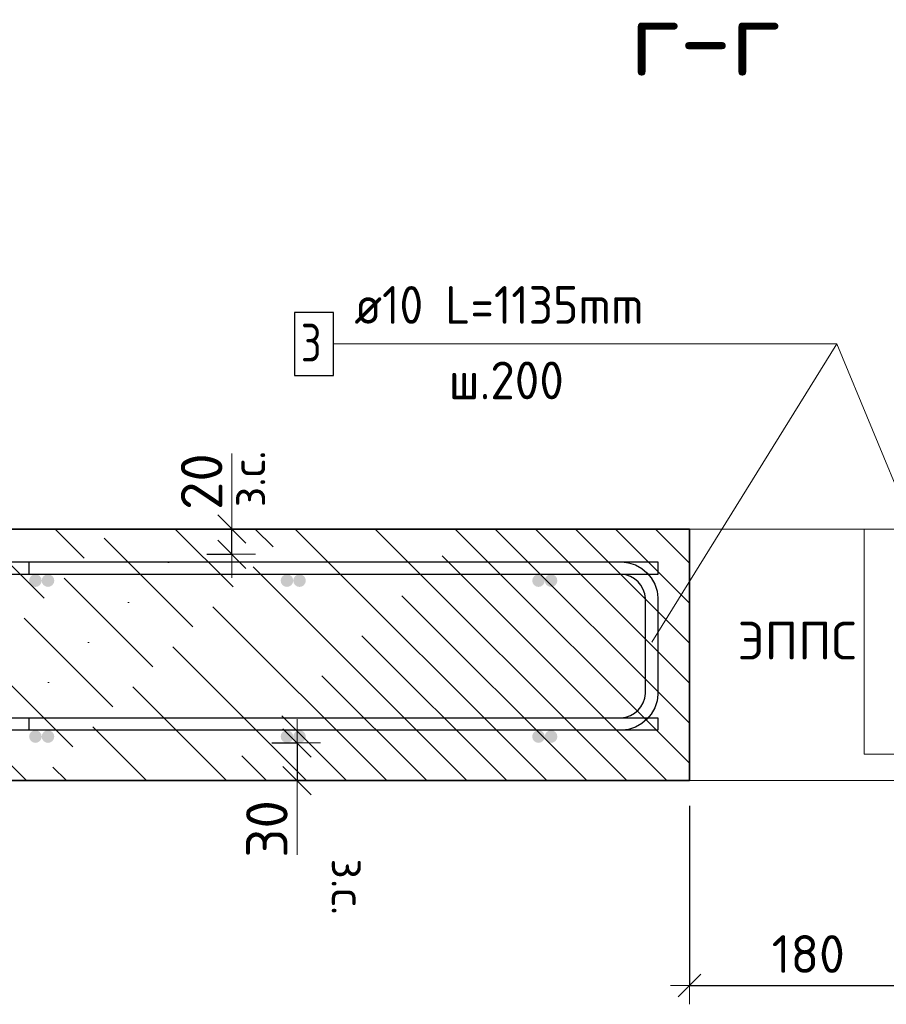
# Model space of a CAD drawing. Header units: metres. Extents: x -38 to 93, y -15 to 21.
# Tile 111 of 152: x 87.754 to 88.443, y -4.474 to -3.691. Entities that reach past the tile are written whole.
import ezdxf

# ---------------------------------------------------------------- set-up
doc = ezdxf.new("R2010")
doc.units = ezdxf.units.M
doc.header["$PDMODE"] = 65
for name, color, linetype, lineweight in [('XR$4$Арм. стержнями верхней зоны', 180, 'Continuous', 35), ('XR$4$Арм. стержнями нижней зоны', 180, 'Continuous', 35), ('XR$4$Арм.стержн. Арматура края', 96, 'Continuous', 35), ('XR$4$ВК__отв в полу 1-2 эт', 220, 'Continuous', 25), ('XR$4$Размерная линия (1)', 7, 'Continuous', 13), ('XR$4$Размерная линия_ общее', 7, 'Continuous', 13), ('XR$6$Арм. стержнями верхней зоны', 180, 'Continuous', 35), ('XR$6$Арм. стержнями нижней зоны', 180, 'Continuous', 35), ('XR$6$Арм.стержн. Арматура края', 96, 'Continuous', 35), ('XR$6$ВК__отв в полу 1-2 эт', 220, 'Continuous', 25), ('XR$6$Размерная линия (1)', 7, 'Continuous', 13), ('XR$6$Размерная линия_ общее', 7, 'Continuous', 13)]:
    doc.layers.add(name, color=color, linetype=linetype, lineweight=lineweight)
doc.styles.add('ISOCPEUR', font='txt')
doc.dimstyles.new('DIMSTYLE_16', dxfattribs={"dimtxt": 0.03, "dimasz": 0.03, "dimexe": 0, "dimexo": 0, "dimgap": 0.015, "dimtad": 2, "dimdec": 0, "dimlfac": 1000, "dimrnd": 5, "dimzin": 12, "dimdsep": 46, "dimtxsty": 'ISOCPEUR', "dimblk1": 'ALL_ML_STRICH', "dimblk2": 'ALL_ML_STRICH', "dimsah": 1, "dimcen": 0, "dimclrd": 7, "dimclre": 256, "dimclrt": 7, "dimadec": 0, "dimazin": 0, "dimtfac": 1, "dimtdec": 0, "dimtix": 1, "dimtmove": 2, "dimatfit": 3, "dimfxl": 0, "dimtzin": 0, "dimlwd": 0, "dimlwe": -3, "dimarcsym": 0})
doc.dimstyles.new('DIMSTYLE_18', dxfattribs={"dimtxt": 0.033, "dimasz": 0.0375, "dimexe": 0, "dimexo": 0, "dimgap": 0.0165, "dimtad": 2, "dimdec": 0, "dimlfac": 1000, "dimrnd": 1, "dimzin": 12, "dimdsep": 46, "dimtxsty": 'ISOCPEUR', "dimblk1": 'ALL_ML_STRICH', "dimblk2": 'ALL_ML_STRICH', "dimsah": 1, "dimcen": 0, "dimclrd": 7, "dimclre": 256, "dimclrt": 7, "dimadec": 0, "dimazin": 0, "dimtfac": 1, "dimtdec": 0, "dimtix": 1, "dimtmove": 2, "dimatfit": 3, "dimfxl": 0, "dimtvp": 1.2, "dimtzin": 0, "dimlwd": 0, "dimlwe": -3, "dimarcsym": 0})
pattern_1 = [(0, (0.45, 0.45), (0.225, 0.225), [0.225, -0.225]), (90, (0.45, 0.45), (-0.225, 0.225), [0.225, -0.225])]
pattern_2 = [(135, (0, 0), (-0.031819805, -0.031819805), [0.4, -0.05, 0, -0.05]), (135, (-0.01591, -0.01591), (-0.031819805, -0.031819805), [0.8, -0.1, 0.1, -0.1])]

# ---------------------------------------------------------------- blocks, each defined once
blk = doc.blocks.new('ALL_ML_STRICH')
at = {"color": 0, "linetype": 'ByBlock', "lineweight": -2}
for p, q in [((0, -0.5), (0, 0.5)), ((-0.3, -0.3), (0.3, 0.3)), ((-1, 0), (0.5, 0))]:
    blk.add_line(p, q, dxfattribs=at)
blk = doc.blocks.new('*D90')
at = {"layer": 'DEFPOINTS', "color": 7, "linetype": 'Continuous', "lineweight": 13, "transparency": 33554687}
for p in [(87.88253, -4.09585), (87.88253, -4.11585), (87.92252, -4.11585)]:
    blk.add_point(p, dxfattribs=at)
at = {"layer": 'XR$4$Размерная линия_ общее', "color": 253, "linetype": 'Continuous', "lineweight": -2, "true_color": 0xa0a0a0, "transparency": 33554687}
for p, q in [((87.90253, -4.09585), (87.92252, -4.09585)), ((87.90253, -4.11585), (87.92252, -4.11585))]:
    blk.add_line(p, q, dxfattribs=at)
at = {"layer": 'XR$4$Размерная линия_ общее', "color": 7, "linetype": 'Continuous', "lineweight": -2, "transparency": 33554687}
blk.add_line((87.92252, -4.11585), (87.92252, -4.09585), dxfattribs=at)
at = {"layer": 'XR$4$Размерная линия_ общее', "color": 7, "linetype": 'Continuous', "lineweight": 13, "transparency": 33554687, "xscale": 0.0375, "yscale": 0.0375, "zscale": 0.0375}
for p, rotation in [((87.92252, -4.09585), 90), ((87.92252, -4.11585), 270)]:
    blk.add_blockref('ALL_ML_STRICH', p, dxfattribs=dict(at, rotation=rotation))
at = {"layer": 'XR$4$Размерная линия_ общее', "color": 7, "linetype": 'Continuous', "lineweight": 13, "transparency": 33554687, "insert": (87.92206, -4.07849), "char_height": 0.027, "width": 0.00135, "attachment_point": 1, "rotation": 90, "line_spacing_factor": 0.60241, "style": 'ISOCPEUR'}
blk.add_mtext('з.с.', dxfattribs=at)
at = {"layer": 'XR$4$Размерная линия_ общее', "color": 7, "linetype": 'Continuous', "lineweight": 13, "transparency": 33554687, "insert": (87.89852, -4.05812), "char_height": 0.033, "width": 0.066, "attachment_point": 5, "rotation": 90, "style": 'ISOCPEUR'}
blk.add_mtext('\\A1;{20}', dxfattribs=at)
blk = doc.blocks.new('*D91')
at = {"layer": 'DEFPOINTS', "color": 7, "linetype": 'Continuous', "lineweight": 13, "transparency": 33554687}
for p in [(87.9344, -4.26585), (87.97439, -4.26585), (87.9344, -4.29585)]:
    blk.add_point(p, dxfattribs=at)
at = {"layer": 'XR$4$Размерная линия_ общее', "color": 253, "linetype": 'Continuous', "lineweight": -2, "true_color": 0xa0a0a0, "transparency": 33554687}
for p, q in [((87.9544, -4.26585), (87.97439, -4.26585)), ((87.9544, -4.29585), (87.97439, -4.29585))]:
    blk.add_line(p, q, dxfattribs=at)
at = {"layer": 'XR$4$Размерная линия_ общее', "color": 7, "linetype": 'Continuous', "lineweight": -2, "transparency": 33554687}
blk.add_line((87.97439, -4.26585), (87.97439, -4.29585), dxfattribs=at)
at = {"layer": 'XR$4$Размерная линия_ общее', "color": 7, "linetype": 'Continuous', "lineweight": 13, "transparency": 33554687, "xscale": 0.0375, "yscale": 0.0375, "zscale": 0.0375}
for p, rotation in [((87.97439, -4.26585), 90), ((87.97439, -4.29585), 270)]:
    blk.add_blockref('ALL_ML_STRICH', p, dxfattribs=dict(at, rotation=rotation))
at = {"layer": 'XR$4$Размерная линия_ общее', "color": 7, "linetype": 'Continuous', "lineweight": 13, "transparency": 33554687, "insert": (87.95039, -4.33427), "char_height": 0.033, "width": 0.066, "attachment_point": 5, "rotation": 90, "style": 'ISOCPEUR'}
blk.add_mtext('\\A1;{30}', dxfattribs=at)
at = {"layer": 'XR$4$Размерная линия_ общее', "color": 7, "linetype": 'Continuous', "lineweight": 13, "transparency": 33554687, "insert": (88.02893, -4.35775), "char_height": 0.027, "width": 0.00135, "attachment_point": 1, "rotation": 270, "line_spacing_factor": 0.60241, "style": 'ISOCPEUR'}
blk.add_mtext('з.с.', dxfattribs=at)
blk = doc.blocks.new('*D96')
at = {"layer": 'DEFPOINTS', "color": 7, "linetype": 'Continuous', "lineweight": 13, "transparency": 33554687}
for p in [(88.28635, -4.29585), (88.46635, -4.39585), (88.28635, -4.45873)]:
    blk.add_point(p, dxfattribs=at)
at = {"layer": 'XR$4$Размерная линия (1)', "color": 9, "linetype": 'Continuous', "lineweight": -2, "true_color": 0xc7c7c7, "transparency": 33554687}
for p, q in [((88.28635, -4.31585), (88.28635, -4.45873)), ((88.46635, -4.41585), (88.46635, -4.45873))]:
    blk.add_line(p, q, dxfattribs=at)
at = {"layer": 'XR$4$Размерная линия (1)', "color": 7, "linetype": 'Continuous', "lineweight": -2, "transparency": 33554687}
blk.add_line((88.28635, -4.45873), (88.46635, -4.45873), dxfattribs=at)
at = {"layer": 'XR$4$Размерная линия (1)', "color": 7, "linetype": 'Continuous', "lineweight": 13, "transparency": 33554687, "xscale": 0.03, "yscale": 0.03, "zscale": 0.03, "rotation": 180}
blk.add_blockref('ALL_ML_STRICH', (88.28635, -4.45873), dxfattribs=at)
at = {"layer": 'XR$4$Размерная линия (1)', "color": 7, "linetype": 'Continuous', "lineweight": 13, "transparency": 33554687, "xscale": 0.03, "yscale": 0.03, "zscale": 0.03}
blk.add_blockref('ALL_ML_STRICH', (88.46635, -4.45873), dxfattribs=at)
at = {"layer": 'XR$4$Размерная линия (1)', "color": 7, "linetype": 'Continuous', "lineweight": 13, "transparency": 33554687, "insert": (88.38085, -4.43373), "char_height": 0.03, "width": 0.09, "attachment_point": 5, "style": 'ISOCPEUR'}
blk.add_mtext('\\A1;{180}', dxfattribs=at)
blk = doc.blocks.new('*D678')
at = {"layer": 'DEFPOINTS', "color": 7, "linetype": 'Continuous', "lineweight": 13, "transparency": 33554687}
for p in [(87.88253, -4.09585), (87.88253, -4.11585), (87.92252, -4.11585)]:
    blk.add_point(p, dxfattribs=at)
at = {"layer": 'XR$6$Размерная линия_ общее', "color": 253, "linetype": 'Continuous', "lineweight": -2, "true_color": 0xa0a0a0, "transparency": 33554687}
for p, q in [((87.90253, -4.09585), (87.92252, -4.09585)), ((87.90253, -4.11585), (87.92252, -4.11585))]:
    blk.add_line(p, q, dxfattribs=at)
at = {"layer": 'XR$6$Размерная линия_ общее', "color": 7, "linetype": 'Continuous', "lineweight": -2, "transparency": 33554687}
blk.add_line((87.92252, -4.11585), (87.92252, -4.09585), dxfattribs=at)
at = {"layer": 'XR$6$Размерная линия_ общее', "color": 7, "linetype": 'Continuous', "lineweight": 13, "transparency": 33554687, "xscale": 0.0375, "yscale": 0.0375, "zscale": 0.0375}
for p, rotation in [((87.92252, -4.09585), 90), ((87.92252, -4.11585), 270)]:
    blk.add_blockref('ALL_ML_STRICH', p, dxfattribs=dict(at, rotation=rotation))
at = {"layer": 'XR$6$Размерная линия_ общее', "color": 7, "linetype": 'Continuous', "lineweight": 13, "transparency": 33554687, "insert": (87.92206, -4.07849), "char_height": 0.027, "width": 0.00135, "attachment_point": 1, "rotation": 90, "line_spacing_factor": 0.60241, "style": 'ISOCPEUR'}
blk.add_mtext('з.с.', dxfattribs=at)
at = {"layer": 'XR$6$Размерная линия_ общее', "color": 7, "linetype": 'Continuous', "lineweight": 13, "transparency": 33554687, "insert": (87.89852, -4.05812), "char_height": 0.033, "width": 0.066, "attachment_point": 5, "rotation": 90, "style": 'ISOCPEUR'}
blk.add_mtext('\\A1;{20}', dxfattribs=at)
blk = doc.blocks.new('*D679')
at = {"layer": 'DEFPOINTS', "color": 7, "linetype": 'Continuous', "lineweight": 13, "transparency": 33554687}
for p in [(87.9344, -4.26585), (87.97439, -4.26585), (87.9344, -4.29585)]:
    blk.add_point(p, dxfattribs=at)
at = {"layer": 'XR$6$Размерная линия_ общее', "color": 253, "linetype": 'Continuous', "lineweight": -2, "true_color": 0xa0a0a0, "transparency": 33554687}
for p, q in [((87.9544, -4.26585), (87.97439, -4.26585)), ((87.9544, -4.29585), (87.97439, -4.29585))]:
    blk.add_line(p, q, dxfattribs=at)
at = {"layer": 'XR$6$Размерная линия_ общее', "color": 7, "linetype": 'Continuous', "lineweight": -2, "transparency": 33554687}
blk.add_line((87.97439, -4.26585), (87.97439, -4.29585), dxfattribs=at)
at = {"layer": 'XR$6$Размерная линия_ общее', "color": 7, "linetype": 'Continuous', "lineweight": 13, "transparency": 33554687, "xscale": 0.0375, "yscale": 0.0375, "zscale": 0.0375}
for p, rotation in [((87.97439, -4.26585), 90), ((87.97439, -4.29585), 270)]:
    blk.add_blockref('ALL_ML_STRICH', p, dxfattribs=dict(at, rotation=rotation))
at = {"layer": 'XR$6$Размерная линия_ общее', "color": 7, "linetype": 'Continuous', "lineweight": 13, "transparency": 33554687, "insert": (87.95039, -4.33427), "char_height": 0.033, "width": 0.066, "attachment_point": 5, "rotation": 90, "style": 'ISOCPEUR'}
blk.add_mtext('\\A1;{30}', dxfattribs=at)
at = {"layer": 'XR$6$Размерная линия_ общее', "color": 7, "linetype": 'Continuous', "lineweight": 13, "transparency": 33554687, "insert": (88.02893, -4.35775), "char_height": 0.027, "width": 0.00135, "attachment_point": 1, "rotation": 270, "line_spacing_factor": 0.60241, "style": 'ISOCPEUR'}
blk.add_mtext('з.с.', dxfattribs=at)
blk = doc.blocks.new('*D685')
at = {"layer": 'DEFPOINTS', "color": 7, "linetype": 'Continuous', "lineweight": 13, "transparency": 33554687}
for p in [(88.28635, -4.29585), (88.46635, -4.39585), (88.28635, -4.45873)]:
    blk.add_point(p, dxfattribs=at)
at = {"layer": 'XR$6$Размерная линия (1)', "color": 9, "linetype": 'Continuous', "lineweight": -2, "true_color": 0xc7c7c7, "transparency": 33554687}
for p, q in [((88.28635, -4.31585), (88.28635, -4.45873)), ((88.46635, -4.41585), (88.46635, -4.45873))]:
    blk.add_line(p, q, dxfattribs=at)
at = {"layer": 'XR$6$Размерная линия (1)', "color": 7, "linetype": 'Continuous', "lineweight": -2, "transparency": 33554687}
blk.add_line((88.28635, -4.45873), (88.46635, -4.45873), dxfattribs=at)
at = {"layer": 'XR$6$Размерная линия (1)', "color": 7, "linetype": 'Continuous', "lineweight": 13, "transparency": 33554687, "xscale": 0.03, "yscale": 0.03, "zscale": 0.03, "rotation": 180}
blk.add_blockref('ALL_ML_STRICH', (88.28635, -4.45873), dxfattribs=at)
at = {"layer": 'XR$6$Размерная линия (1)', "color": 7, "linetype": 'Continuous', "lineweight": 13, "transparency": 33554687, "xscale": 0.03, "yscale": 0.03, "zscale": 0.03}
blk.add_blockref('ALL_ML_STRICH', (88.46635, -4.45873), dxfattribs=at)
at = {"layer": 'XR$6$Размерная линия (1)', "color": 7, "linetype": 'Continuous', "lineweight": 13, "transparency": 33554687, "insert": (88.38085, -4.43373), "char_height": 0.03, "width": 0.09, "attachment_point": 5, "style": 'ISOCPEUR'}
blk.add_mtext('\\A1;{180}', dxfattribs=at)

msp = doc.modelspace()

# ---------------------------------------------------------------- hatches: boundary and pattern name
at = {"linetype": 'Continuous', "lineweight": 13, "transparency": 33554687}
h = msp.add_hatch(dxfattribs=at)
h.set_pattern_fill('__________540', scale=0.015, style=0, pattern_type=2)
h.set_pattern_definition(pattern_2)
h.paths.add_polyline_path([(88.28635, -4.29585), (88.28635, -4.09585), (87.64199, -4.09585), (87.64199, -4.29585)], flags=0)
h = msp.add_hatch(dxfattribs=at)
h.set_pattern_fill('__________540', scale=0.015, style=0, pattern_type=2)
h.set_pattern_definition(pattern_2)
h.paths.add_polyline_path([(88.28635, -4.29585), (88.28635, -4.09585), (87.64199, -4.09585), (87.64199, -4.29585)], flags=0)
h = msp.add_hatch(dxfattribs=at)
h.set_pattern_fill('____', scale=0.225, style=0, pattern_type=2)
h.set_pattern_definition(pattern_1)
h.paths.add_polyline_path([(88.46635, -4.09585), (88.28635, -4.09585), (88.28635, -4.29585), (88.46635, -4.29585)], flags=0)
h = msp.add_hatch(dxfattribs=at)
h.set_pattern_fill('____', scale=0.225, style=0, pattern_type=2)
h.set_pattern_definition(pattern_1)
h.paths.add_polyline_path([(88.46635, -4.09585), (88.28635, -4.09585), (88.28635, -4.29585), (88.46635, -4.29585)], flags=0)
at = {"layer": 'XR$4$Арм. стержнями верхней зоны', "linetype": 'Continuous', "lineweight": 50, "transparency": 33554687}
for points in [[(87.78135, -4.13685), (87.78097, -4.13493), (87.77989, -4.13331), (87.77827, -4.13223), (87.77635, -4.13185), (87.77444, -4.13223), (87.77282, -4.13331), (87.77173, -4.13493), (87.77135, -4.13685), (87.77173, -4.13876), (87.77282, -4.14038), (87.77444, -4.14147), (87.77635, -4.14185), (87.77827, -4.14147), (87.77989, -4.14038), (87.78097, -4.13876)], [(87.98135, -4.13685), (87.98097, -4.13493), (87.97989, -4.13331), (87.97827, -4.13223), (87.97635, -4.13185), (87.97444, -4.13223), (87.97282, -4.13331), (87.97173, -4.13493), (87.97135, -4.13685), (87.97173, -4.13876), (87.97282, -4.14038), (87.97444, -4.14147), (87.97635, -4.14185), (87.97827, -4.14147), (87.97989, -4.14038), (87.98097, -4.13876)], [(88.18135, -4.13685), (88.18097, -4.13493), (88.17989, -4.13331), (88.17827, -4.13223), (88.17635, -4.13185), (88.17444, -4.13223), (88.17282, -4.13331), (88.17173, -4.13493), (88.17135, -4.13685), (88.17173, -4.13876), (88.17282, -4.14038), (88.17444, -4.14147), (88.17635, -4.14185), (88.17827, -4.14147), (88.17989, -4.14038), (88.18097, -4.13876)]]:
    msp.add_hatch(color=4, dxfattribs=at).paths.add_polyline_path(points)
at = {"layer": 'XR$4$Арм. стержнями нижней зоны', "linetype": 'Continuous', "lineweight": 50, "transparency": 33554687}
for points in [[(87.78135, -4.26085), (87.78097, -4.25893), (87.77989, -4.25731), (87.77827, -4.25623), (87.77635, -4.25585), (87.77444, -4.25623), (87.77282, -4.25731), (87.77173, -4.25893), (87.77135, -4.26085), (87.77173, -4.26276), (87.77282, -4.26438), (87.77444, -4.26547), (87.77635, -4.26585), (87.77827, -4.26547), (87.77989, -4.26438), (87.78097, -4.26276)], [(87.98135, -4.26085), (87.98097, -4.25893), (87.97989, -4.25731), (87.97827, -4.25623), (87.97635, -4.25585), (87.97444, -4.25623), (87.97282, -4.25731), (87.97173, -4.25893), (87.97135, -4.26085), (87.97173, -4.26276), (87.97282, -4.26438), (87.97444, -4.26547), (87.97635, -4.26585), (87.97827, -4.26547), (87.97989, -4.26438), (87.98097, -4.26276)], [(88.18135, -4.26085), (88.18097, -4.25893), (88.17989, -4.25731), (88.17827, -4.25623), (88.17635, -4.25585), (88.17444, -4.25623), (88.17282, -4.25731), (88.17173, -4.25893), (88.17135, -4.26085), (88.17173, -4.26276), (88.17282, -4.26438), (88.17444, -4.26547), (88.17635, -4.26585), (88.17827, -4.26547), (88.17989, -4.26438), (88.18097, -4.26276)]]:
    msp.add_hatch(color=4, dxfattribs=at).paths.add_polyline_path(points)
at = {"layer": 'XR$4$Арм.стержн. Арматура края', "linetype": 'Continuous', "lineweight": 50, "transparency": 33554687}
for points in [[(87.77135, -4.13685), (87.77097, -4.13493), (87.76989, -4.13331), (87.76827, -4.13223), (87.76635, -4.13185), (87.76444, -4.13223), (87.76282, -4.13331), (87.76173, -4.13493), (87.76135, -4.13685), (87.76173, -4.13876), (87.76282, -4.14038), (87.76444, -4.14147), (87.76635, -4.14185), (87.76827, -4.14147), (87.76989, -4.14038), (87.77097, -4.13876)], [(87.97135, -4.13685), (87.97097, -4.13493), (87.96989, -4.13331), (87.96827, -4.13223), (87.96635, -4.13185), (87.96444, -4.13223), (87.96282, -4.13331), (87.96173, -4.13493), (87.96135, -4.13685), (87.96173, -4.13876), (87.96282, -4.14038), (87.96444, -4.14147), (87.96635, -4.14185), (87.96827, -4.14147), (87.96989, -4.14038), (87.97097, -4.13876)], [(88.17135, -4.13685), (88.17097, -4.13493), (88.16989, -4.13331), (88.16827, -4.13223), (88.16635, -4.13185), (88.16444, -4.13223), (88.16282, -4.13331), (88.16173, -4.13493), (88.16135, -4.13685), (88.16173, -4.13876), (88.16282, -4.14038), (88.16444, -4.14147), (88.16635, -4.14185), (88.16827, -4.14147), (88.16989, -4.14038), (88.17097, -4.13876)], [(87.77135, -4.26085), (87.77097, -4.25893), (87.76989, -4.25731), (87.76827, -4.25623), (87.76635, -4.25585), (87.76444, -4.25623), (87.76282, -4.25731), (87.76173, -4.25893), (87.76135, -4.26085), (87.76173, -4.26276), (87.76282, -4.26438), (87.76444, -4.26547), (87.76635, -4.26585), (87.76827, -4.26547), (87.76989, -4.26438), (87.77097, -4.26276)], [(87.97135, -4.26085), (87.97097, -4.25893), (87.96989, -4.25731), (87.96827, -4.25623), (87.96635, -4.25585), (87.96444, -4.25623), (87.96282, -4.25731), (87.96173, -4.25893), (87.96135, -4.26085), (87.96173, -4.26276), (87.96282, -4.26438), (87.96444, -4.26547), (87.96635, -4.26585), (87.96827, -4.26547), (87.96989, -4.26438), (87.97097, -4.26276)], [(88.17135, -4.26085), (88.17097, -4.25893), (88.16989, -4.25731), (88.16827, -4.25623), (88.16635, -4.25585), (88.16444, -4.25623), (88.16282, -4.25731), (88.16173, -4.25893), (88.16135, -4.26085), (88.16173, -4.26276), (88.16282, -4.26438), (88.16444, -4.26547), (88.16635, -4.26585), (88.16827, -4.26547), (88.16989, -4.26438), (88.17097, -4.26276)]]:
    msp.add_hatch(color=4, dxfattribs=at).paths.add_polyline_path(points)
at = {"layer": 'XR$6$Арм. стержнями верхней зоны', "linetype": 'Continuous', "lineweight": 50, "transparency": 33554687}
for points in [[(87.78135, -4.13685), (87.78097, -4.13493), (87.77989, -4.13331), (87.77827, -4.13223), (87.77635, -4.13185), (87.77444, -4.13223), (87.77282, -4.13331), (87.77173, -4.13493), (87.77135, -4.13685), (87.77173, -4.13876), (87.77282, -4.14038), (87.77444, -4.14147), (87.77635, -4.14185), (87.77827, -4.14147), (87.77989, -4.14038), (87.78097, -4.13876)], [(87.98135, -4.13685), (87.98097, -4.13493), (87.97989, -4.13331), (87.97827, -4.13223), (87.97635, -4.13185), (87.97444, -4.13223), (87.97282, -4.13331), (87.97173, -4.13493), (87.97135, -4.13685), (87.97173, -4.13876), (87.97282, -4.14038), (87.97444, -4.14147), (87.97635, -4.14185), (87.97827, -4.14147), (87.97989, -4.14038), (87.98097, -4.13876)], [(88.18135, -4.13685), (88.18097, -4.13493), (88.17989, -4.13331), (88.17827, -4.13223), (88.17635, -4.13185), (88.17444, -4.13223), (88.17282, -4.13331), (88.17173, -4.13493), (88.17135, -4.13685), (88.17173, -4.13876), (88.17282, -4.14038), (88.17444, -4.14147), (88.17635, -4.14185), (88.17827, -4.14147), (88.17989, -4.14038), (88.18097, -4.13876)]]:
    msp.add_hatch(color=4, dxfattribs=at).paths.add_polyline_path(points)
at = {"layer": 'XR$6$Арм. стержнями нижней зоны', "linetype": 'Continuous', "lineweight": 50, "transparency": 33554687}
for points in [[(87.78135, -4.26085), (87.78097, -4.25893), (87.77989, -4.25731), (87.77827, -4.25623), (87.77635, -4.25585), (87.77444, -4.25623), (87.77282, -4.25731), (87.77173, -4.25893), (87.77135, -4.26085), (87.77173, -4.26276), (87.77282, -4.26438), (87.77444, -4.26547), (87.77635, -4.26585), (87.77827, -4.26547), (87.77989, -4.26438), (87.78097, -4.26276)], [(87.98135, -4.26085), (87.98097, -4.25893), (87.97989, -4.25731), (87.97827, -4.25623), (87.97635, -4.25585), (87.97444, -4.25623), (87.97282, -4.25731), (87.97173, -4.25893), (87.97135, -4.26085), (87.97173, -4.26276), (87.97282, -4.26438), (87.97444, -4.26547), (87.97635, -4.26585), (87.97827, -4.26547), (87.97989, -4.26438), (87.98097, -4.26276)], [(88.18135, -4.26085), (88.18097, -4.25893), (88.17989, -4.25731), (88.17827, -4.25623), (88.17635, -4.25585), (88.17444, -4.25623), (88.17282, -4.25731), (88.17173, -4.25893), (88.17135, -4.26085), (88.17173, -4.26276), (88.17282, -4.26438), (88.17444, -4.26547), (88.17635, -4.26585), (88.17827, -4.26547), (88.17989, -4.26438), (88.18097, -4.26276)]]:
    msp.add_hatch(color=4, dxfattribs=at).paths.add_polyline_path(points)
at = {"layer": 'XR$6$Арм.стержн. Арматура края', "linetype": 'Continuous', "lineweight": 50, "transparency": 33554687}
for points in [[(87.77135, -4.13685), (87.77097, -4.13493), (87.76989, -4.13331), (87.76827, -4.13223), (87.76635, -4.13185), (87.76444, -4.13223), (87.76282, -4.13331), (87.76173, -4.13493), (87.76135, -4.13685), (87.76173, -4.13876), (87.76282, -4.14038), (87.76444, -4.14147), (87.76635, -4.14185), (87.76827, -4.14147), (87.76989, -4.14038), (87.77097, -4.13876)], [(87.97135, -4.13685), (87.97097, -4.13493), (87.96989, -4.13331), (87.96827, -4.13223), (87.96635, -4.13185), (87.96444, -4.13223), (87.96282, -4.13331), (87.96173, -4.13493), (87.96135, -4.13685), (87.96173, -4.13876), (87.96282, -4.14038), (87.96444, -4.14147), (87.96635, -4.14185), (87.96827, -4.14147), (87.96989, -4.14038), (87.97097, -4.13876)], [(88.17135, -4.13685), (88.17097, -4.13493), (88.16989, -4.13331), (88.16827, -4.13223), (88.16635, -4.13185), (88.16444, -4.13223), (88.16282, -4.13331), (88.16173, -4.13493), (88.16135, -4.13685), (88.16173, -4.13876), (88.16282, -4.14038), (88.16444, -4.14147), (88.16635, -4.14185), (88.16827, -4.14147), (88.16989, -4.14038), (88.17097, -4.13876)], [(87.77135, -4.26085), (87.77097, -4.25893), (87.76989, -4.25731), (87.76827, -4.25623), (87.76635, -4.25585), (87.76444, -4.25623), (87.76282, -4.25731), (87.76173, -4.25893), (87.76135, -4.26085), (87.76173, -4.26276), (87.76282, -4.26438), (87.76444, -4.26547), (87.76635, -4.26585), (87.76827, -4.26547), (87.76989, -4.26438), (87.77097, -4.26276)], [(87.97135, -4.26085), (87.97097, -4.25893), (87.96989, -4.25731), (87.96827, -4.25623), (87.96635, -4.25585), (87.96444, -4.25623), (87.96282, -4.25731), (87.96173, -4.25893), (87.96135, -4.26085), (87.96173, -4.26276), (87.96282, -4.26438), (87.96444, -4.26547), (87.96635, -4.26585), (87.96827, -4.26547), (87.96989, -4.26438), (87.97097, -4.26276)], [(88.17135, -4.26085), (88.17097, -4.25893), (88.16989, -4.25731), (88.16827, -4.25623), (88.16635, -4.25585), (88.16444, -4.25623), (88.16282, -4.25731), (88.16173, -4.25893), (88.16135, -4.26085), (88.16173, -4.26276), (88.16282, -4.26438), (88.16444, -4.26547), (88.16635, -4.26585), (88.16827, -4.26547), (88.16989, -4.26438), (88.17097, -4.26276)]]:
    msp.add_hatch(color=4, dxfattribs=at).paths.add_polyline_path(points)

# ---------------------------------------------------------------- linework, layer by layer
at = {"color": 7, "linetype": 'Continuous', "lineweight": 13, "transparency": 33554687}
for p, q in [((87.92252, -4.09585), (87.92252, -4.03585)), ((87.92252, -4.09585), (87.92252, -4.03585)), ((87.97439, -4.29585), (87.97439, -4.35485)), ((87.97439, -4.29585), (87.97439, -4.35485))]:
    msp.add_line(p, q, dxfattribs=at)
at = {"color": 7, "linetype": 'Continuous', "lineweight": 35, "transparency": 33554687}
for p, q in [((88.28635, -4.09585), (87.64199, -4.09585)), ((88.28635, -4.09585), (87.64199, -4.09585)), ((88.28635, -4.29585), (88.28635, -4.09585)), ((88.28635, -4.29585), (88.28635, -4.09585)), ((87.64199, -4.29585), (88.28635, -4.29585)), ((87.64199, -4.29585), (88.28635, -4.29585))]:
    msp.add_line(p, q, dxfattribs=at)
at = {"color": 7, "linetype": 'Continuous', "lineweight": 13, "transparency": 33554687}
msp.add_lwpolyline([(88.46635, -4.09585), (88.28635, -4.09585), (88.28635, -4.29585), (88.46635, -4.29585), (88.46635, -4.09585)], close=True, dxfattribs=at)
msp.add_lwpolyline([(88.46635, -4.09585), (88.28635, -4.09585), (88.28635, -4.29585), (88.46635, -4.29585), (88.46635, -4.09585)], close=True, dxfattribs=at)
at = {"layer": 'XR$4$Арм. стержнями верхней зоны', "color": 4, "linetype": 'Continuous', "lineweight": 25, "transparency": 33554687}
msp.add_lwpolyline([(87.63699, -4.12185), (88.26135, -4.12185), (88.26135, -4.13185), (87.63699, -4.13185), (87.63699, -4.12185)], dxfattribs=at)
at = {"layer": 'XR$4$Арм. стержнями нижней зоны', "color": 4, "linetype": 'Continuous', "lineweight": 25, "transparency": 33554687}
msp.add_lwpolyline([(87.63699, -4.24585), (88.26135, -4.24585), (88.26135, -4.25585), (87.63699, -4.25585), (87.63699, -4.24585)], dxfattribs=at)
at = {"layer": 'XR$4$Арм.стержн. Арматура края', "color": 7, "linetype": 'Continuous', "lineweight": 13, "transparency": 33554687}
for p, q in [((88.00342, -3.94864), (88.40342, -3.94864)), ((88.40342, -3.94864), (88.49635, -4.17256))]:
    msp.add_line(p, q, dxfattribs=at)
at = {"layer": 'XR$4$Арм.стержн. Арматура края', "color": 7, "linetype": 'Continuous', "lineweight": 25, "transparency": 33554687}
msp.add_lwpolyline([(87.97242, -3.97364), (88.00342, -3.97364), (88.00342, -3.92364), (87.97242, -3.92364), (87.97242, -3.97364)], dxfattribs=at)
at = {"layer": 'XR$4$Арм.стержн. Арматура края', "color": 4, "linetype": 'Continuous', "lineweight": 25, "transparency": 33554687}
msp.add_lwpolyline([(87.76135, -4.24585), (88.2321, -4.24585), (88.23573, -4.24534), (88.2394, -4.24413), (88.24276, -4.24225), (88.24548, -4.23997), (88.24776, -4.23725), (88.24964, -4.23389), (88.25085, -4.23022), (88.25135, -4.22659), (88.25135, -4.1511), (88.25085, -4.14747), (88.24964, -4.1438), (88.24776, -4.14044), (88.24548, -4.13772), (88.24276, -4.13544), (88.2394, -4.13356), (88.23573, -4.13235), (88.2321, -4.13185), (87.76135, -4.13185), (87.76135, -4.12185), (88.23279, -4.12185), (88.238, -4.12257), (88.24344, -4.12437), (88.24845, -4.12717), (88.25258, -4.13062), (88.25603, -4.13475), (88.25883, -4.13976), (88.26063, -4.1452), (88.26135, -4.15041), (88.26135, -4.22728), (88.26063, -4.2325), (88.25883, -4.23794), (88.25603, -4.24295), (88.25258, -4.24707), (88.24845, -4.25052), (88.24344, -4.25333), (88.238, -4.25512), (88.23279, -4.25585), (87.76135, -4.25585), (87.76135, -4.24585)], dxfattribs=at)
at = {"layer": 'XR$4$ВК__отв в полу 1-2 эт', "color": 7, "linetype": 'Continuous', "lineweight": 13, "transparency": 33554687}
msp.add_line((88.25635, -4.18585), (88.40342, -3.94864), dxfattribs=at)
at = {"layer": 'XR$6$Арм. стержнями верхней зоны', "color": 4, "linetype": 'Continuous', "lineweight": 25, "transparency": 33554687}
msp.add_lwpolyline([(87.63699, -4.12185), (88.26135, -4.12185), (88.26135, -4.13185), (87.63699, -4.13185), (87.63699, -4.12185)], dxfattribs=at)
at = {"layer": 'XR$6$Арм. стержнями нижней зоны', "color": 4, "linetype": 'Continuous', "lineweight": 25, "transparency": 33554687}
msp.add_lwpolyline([(87.63699, -4.24585), (88.26135, -4.24585), (88.26135, -4.25585), (87.63699, -4.25585), (87.63699, -4.24585)], dxfattribs=at)
at = {"layer": 'XR$6$Арм.стержн. Арматура края', "color": 7, "linetype": 'Continuous', "lineweight": 13, "transparency": 33554687}
for p, q in [((88.00342, -3.94864), (88.40342, -3.94864)), ((88.40342, -3.94864), (88.49635, -4.17256))]:
    msp.add_line(p, q, dxfattribs=at)
at = {"layer": 'XR$6$Арм.стержн. Арматура края', "color": 7, "linetype": 'Continuous', "lineweight": 25, "transparency": 33554687}
msp.add_lwpolyline([(87.97242, -3.97364), (88.00342, -3.97364), (88.00342, -3.92364), (87.97242, -3.92364), (87.97242, -3.97364)], dxfattribs=at)
at = {"layer": 'XR$6$Арм.стержн. Арматура края', "color": 4, "linetype": 'Continuous', "lineweight": 25, "transparency": 33554687}
msp.add_lwpolyline([(87.76135, -4.24585), (88.2321, -4.24585), (88.23573, -4.24534), (88.2394, -4.24413), (88.24276, -4.24225), (88.24548, -4.23997), (88.24776, -4.23725), (88.24964, -4.23389), (88.25085, -4.23022), (88.25135, -4.22659), (88.25135, -4.1511), (88.25085, -4.14747), (88.24964, -4.1438), (88.24776, -4.14044), (88.24548, -4.13772), (88.24276, -4.13544), (88.2394, -4.13356), (88.23573, -4.13235), (88.2321, -4.13185), (87.76135, -4.13185), (87.76135, -4.12185), (88.23279, -4.12185), (88.238, -4.12257), (88.24344, -4.12437), (88.24845, -4.12717), (88.25258, -4.13062), (88.25603, -4.13475), (88.25883, -4.13976), (88.26063, -4.1452), (88.26135, -4.15041), (88.26135, -4.22728), (88.26063, -4.2325), (88.25883, -4.23794), (88.25603, -4.24295), (88.25258, -4.24707), (88.24845, -4.25052), (88.24344, -4.25333), (88.238, -4.25512), (88.23279, -4.25585), (87.76135, -4.25585), (87.76135, -4.24585)], dxfattribs=at)
at = {"layer": 'XR$6$ВК__отв в полу 1-2 эт', "color": 7, "linetype": 'Continuous', "lineweight": 13, "transparency": 33554687}
msp.add_line((88.25635, -4.18585), (88.40342, -3.94864), dxfattribs=at)

# ---------------------------------------------------------------- texts
at = {"color": 7, "linetype": 'Continuous', "lineweight": 13, "transparency": 33554687, "insert": (88.29909, -3.70529), "char_height": 0.06, "width": 0.1533913, "attachment_point": 5, "style": 'ISOCPEUR'}
msp.add_mtext('\\A1;{\\fISOCPEUR|i0|b0;\\H0.060000;\\W1.000000;\\C7;г-г}\\P', dxfattribs=at)
msp.add_mtext('\\A1;{\\fISOCPEUR|i0|b0;\\H0.060000;\\W1.000000;\\C7;г-г}\\P', dxfattribs=at)
at = {"color": 251, "linetype": 'Continuous', "lineweight": 13, "true_color": 0x656565, "transparency": 33554687, "insert": (88.32465, -4.18458), "char_height": 0.03, "width": 0.1070909, "attachment_point": 4, "style": 'ISOCPEUR'}
msp.add_mtext('\\A1;{\\fISOCPEUR|i0|b0;\\H0.030000;\\W1.000000;\\c3261424997;ЭППС}\\P', dxfattribs=at)
msp.add_mtext('\\A1;{\\fISOCPEUR|i0|b0;\\H0.030000;\\W1.000000;\\c3261424997;ЭППС}\\P', dxfattribs=at)
at = {"layer": 'XR$4$Арм.стержн. Арматура края', "color": 7, "linetype": 'Continuous', "lineweight": 25, "transparency": 33554687, "char_height": 0.03, "attachment_point": 7, "style": 'ISOCPEUR'}
for s, insert, width in [('\\W0.92;ø10 L=1135mm ', (88.01992, -3.93264), 0.2806692), ('\\W0.78;3', (87.97742, -3.96264), 0.0326407), ('\\W0.95;ш.200 ', (88.09492, -3.99264), 0.1311996)]:
    msp.add_mtext(s, dxfattribs=dict(at, insert=insert, width=width))
at = {"layer": 'XR$6$Арм.стержн. Арматура края', "color": 7, "linetype": 'Continuous', "lineweight": 25, "transparency": 33554687, "char_height": 0.03, "attachment_point": 7, "style": 'ISOCPEUR'}
for s, insert, width in [('\\W0.92;ø10 L=1135mm ', (88.01992, -3.93264), 0.2806692), ('\\W0.78;3', (87.97742, -3.96264), 0.0326407), ('\\W0.95;ш.200 ', (88.09492, -3.99264), 0.1311996)]:
    msp.add_mtext(s, dxfattribs=dict(at, insert=insert, width=width))

# ---------------------------------------------------------------- dimensions: what is measured, and where the dimension line sits
at = {"layer": 'XR$4$Размерная линия (1)', "color": 7, "linetype": 'Continuous', "lineweight": 13, "transparency": 33554687}
dim = msp.add_linear_dim(base=(88.46635, -4.45873), p1=(88.28635, -4.31585), p2=(88.46635, -4.41585), dimstyle='DIMSTYLE_16', override={"dimpost": '<>', "dimclrd": 7, "dimclre": 9, "dimclrt": 7, "dimlwd": 0, "dimlwe": 65533}, dxfattribs=at)
dim.commit()
dim.dimension.update_dxf_attribs({"geometry": '*D96', "text_midpoint": (88.38085, -4.43373), "dimtype": 160})
at = {"layer": 'XR$4$Размерная линия_ общее', "color": 7, "linetype": 'Continuous', "lineweight": 13, "transparency": 33554687}
for base, p1, p2, angle, picture, middle in [((87.92252, -4.09585), (87.90253, -4.11585), (87.90253, -4.09585), 90, '*D90', (87.89852, -4.05812)), ((87.97439, -4.29585), (87.9544, -4.26585), (87.9544, -4.29585), 270, '*D91', (87.95039, -4.33427))]:
    dim = msp.add_linear_dim(base=base, p1=p1, p2=p2, angle=angle, text='<>\\Xз.с.', dimstyle='DIMSTYLE_18', override={"dimpost": '<>', "dimclrd": 7, "dimclre": 253, "dimclrt": 7, "dimlwd": 0, "dimlwe": 65533}, dxfattribs=at)
    dim.commit()
    dim.dimension.update_dxf_attribs({"geometry": picture, "text_midpoint": middle, "dimtype": 160})
at = {"layer": 'XR$6$Размерная линия (1)', "color": 7, "linetype": 'Continuous', "lineweight": 13, "transparency": 33554687}
dim = msp.add_linear_dim(base=(88.46635, -4.45873), p1=(88.28635, -4.31585), p2=(88.46635, -4.41585), dimstyle='DIMSTYLE_16', override={"dimpost": '<>', "dimclrd": 7, "dimclre": 9, "dimclrt": 7, "dimlwd": 0, "dimlwe": 65533}, dxfattribs=at)
dim.commit()
dim.dimension.update_dxf_attribs({"geometry": '*D685', "text_midpoint": (88.38085, -4.43373), "dimtype": 160})
at = {"layer": 'XR$6$Размерная линия_ общее', "color": 7, "linetype": 'Continuous', "lineweight": 13, "transparency": 33554687}
for base, p1, p2, angle, picture, middle in [((87.92252, -4.09585), (87.90253, -4.11585), (87.90253, -4.09585), 90, '*D678', (87.89852, -4.05812)), ((87.97439, -4.29585), (87.9544, -4.26585), (87.9544, -4.29585), 270, '*D679', (87.95039, -4.33427))]:
    dim = msp.add_linear_dim(base=base, p1=p1, p2=p2, angle=angle, text='<>\\Xз.с.', dimstyle='DIMSTYLE_18', override={"dimpost": '<>', "dimclrd": 7, "dimclre": 253, "dimclrt": 7, "dimlwd": 0, "dimlwe": 65533}, dxfattribs=at)
    dim.commit()
    dim.dimension.update_dxf_attribs({"geometry": picture, "text_midpoint": middle, "dimtype": 160})

doc.saveas('drawing.dxf')
